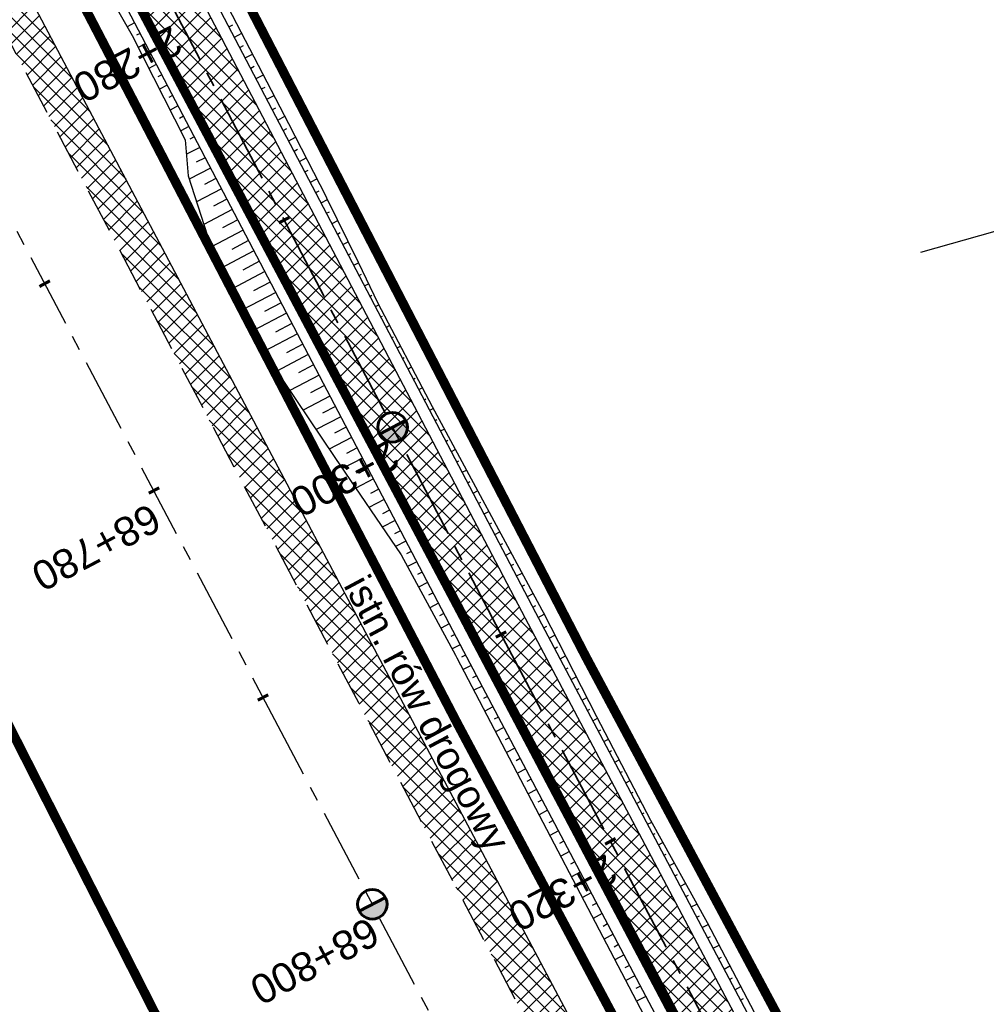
# Model space of a CAD drawing. Header units: metres. Extents: x 7529682 to 7533751, y 5721195 to 5727842.
# Tile 104 of 210: x 7530773 to 7530815, y 5725741 to 5725784. Entities that reach past the tile are written whole.
import ezdxf

# ---------------------------------------------------------------- set-up
doc = ezdxf.new("R2010")
doc.units = ezdxf.units.M
for name, pattern in [('817-dzialki-09-05-04$0$HIDDEN', [0.375, 0.25, -0.125]), ('ACAD_ISO05W100', [33, 24, -3, 0, -3, 0, -3]), ('CENTER', [50.8, 31.75, -6.35, 6.35, -6.35]), ('CENTER2', [28.575, 19.05, -3.175, 3.175, -3.175]), ('HIDDEN', [9.525, 6.35, -3.175])]:
    doc.linetypes.add(name, pattern=pattern)
for name, color, linetype in [('C-DROGI-SYTUACJA', 7, 'Continuous'), ('C-DROGI-SYTUACJA-ETYKIETY', 7, 'Continuous'), ('D-hatch-pobocza', 131, 'Continuous'), ('D-pobocza', 60, 'Continuous'), ('D-rowy', 160, 'Continuous'), ('D-skarpa', 2, 'Continuous'), ('D-skarpa-kreskowanie', 2, 'Continuous')]:
    doc.layers.add(name, color=color, linetype=linetype)
for name, color, linetype, lineweight, true_color in [('D-ewidencja-numery', 7, 'Continuous', 50, 0x40ff00), ('D-hatch-ciag-pieszo-rowerowy', 7, 'Continuous', 13, 0xff9f80), ('D-LR-etap-III', 7, '817-dzialki-09-05-04$0$HIDDEN', 50, 0x00008f), ('D-podzialy-dzialek-Kobior', 7, 'Continuous', 30, 0xff0040)]:
    doc.layers.add(name, color=color, linetype=linetype, lineweight=lineweight, true_color=true_color)
for name, color, linetype, lineweight in [('D-krawędzie', 3, 'Continuous', 30), ('D-obrzeża', 2, 'Continuous', 30), ('D-opisy', 2, 'Continuous', 30), ('D-oś', 10, 'CENTER', 30), ('D-pas-drogowy', 7, 'ACAD_ISO05W100', 50)]:
    doc.layers.add(name, color=color, linetype=linetype, lineweight=lineweight)
doc.layers.add('poprzeczki', color=7, linetype='Continuous', true_color=0x0000c7)
doc.styles.get("Standard").update_dxf_attribs({"font": 'arial.ttf'})
pattern_1 = [(45, (0, 0), (-0.33675960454, 0.33675960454), []), (135, (0, 0), (-0.33675960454, -0.33675960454), [])]

# ---------------------------------------------------------------- blocks, each defined once
blk = doc.blocks.new('kilometraz')
at = {"linetype": 'ByBlock', "lineweight": -2}
blk.add_hatch(color=0, dxfattribs=at).paths.add_polyline_path([(0, -0.28125, 0.41421356), (0.28125, 0, 0.41421356), (0, 0.28125)])
at = {"color": 0, "linetype": 'ByBlock', "lineweight": -2}
blk.add_line((0, 0.28125), (0, -0.28125), dxfattribs=at)
blk.add_circle((0, 0), 0.28125, dxfattribs=at)
blk = doc.blocks.new('AeccTickLine')
at = {"color": 0, "linetype": 'ByBlock', "lineweight": -2}
blk.add_line((0, 1), (0, -1), dxfattribs=at)

msp = doc.modelspace()

# ---------------------------------------------------------------- hatches: boundary and pattern name
at = {"layer": 'D-hatch-ciag-pieszo-rowerowy'}
h = msp.add_hatch(dxfattribs=at)
h.set_pattern_fill('ANSI37', color=256, scale=0.15, style=0)
h.set_pattern_definition(pattern_1)
edge = h.paths.add_edge_path()
edge.add_line((7530776.607, 5725790.321), (7530759.629, 5725822.461))
edge.add_line((7530759.629, 5725822.461), (7530758.52, 5725821.884))
edge.add_line((7530758.52, 5725821.884), (7530775.501, 5725789.739))
edge.add_line((7530775.501, 5725789.739), (7530792.729, 5725756.833))
edge.add_line((7530792.729, 5725756.833), (7530803.873, 5725735.729))
edge.add_arc((7530538.588, 5725595.643), 300, 26.89726, 27.8367, ccw=False)
edge.add_line((7530806.134, 5725731.361), (7530814.971, 5725713.941))
edge.add_line((7530814.971, 5725713.941), (7530815.845, 5725714.98))
edge.add_line((7530815.845, 5725714.98), (7530807.239, 5725731.945))
edge.add_arc((7530539.694, 5725596.227), 300, 26.89728, 27.8367)
edge.add_line((7530804.978, 5725736.313), (7530793.835, 5725757.415))
edge.add_line((7530793.835, 5725757.415), (7530776.607, 5725790.321))
edge = h.paths.add_edge_path()
edge.add_line((7530816.037, 5725715.208), (7530816.72, 5725716.019))
edge.add_line((7530816.72, 5725716.019), (7530808.345, 5725732.528))
edge.add_arc((7530540.799, 5725596.81), 300, 26.89731, 27.8367)
edge.add_line((7530806.084, 5725736.896), (7530794.941, 5725757.997))
edge.add_line((7530794.941, 5725757.997), (7530777.714, 5725790.903))
edge.add_line((7530777.714, 5725790.903), (7530760.738, 5725823.038))
edge.add_line((7530760.738, 5725823.038), (7530759.629, 5725822.461))
edge.add_line((7530759.629, 5725822.461), (7530776.607, 5725790.321))
edge.add_line((7530776.607, 5725790.321), (7530793.835, 5725757.415))
edge.add_line((7530793.835, 5725757.415), (7530804.978, 5725736.313))
edge.add_arc((7530539.694, 5725596.227), 300, 26.89728, 27.8367, ccw=False)
edge.add_line((7530807.239, 5725731.945), (7530815.845, 5725714.98))
edge.add_line((7530815.845, 5725714.98), (7530816.037, 5725715.208))
at = {"layer": 'D-hatch-pobocza'}
h = msp.add_hatch(dxfattribs=at)
h.set_pattern_fill('ANSI37', color=256, scale=0.15, style=0)
h.set_pattern_definition(pattern_1)
h.paths.add_polyline_path([(7530720.98, 5725884.44), (7530708.37, 5725908.34), (7530695.8, 5725932.28), (7530687.36, 5725949.02), (7530675.51, 5725970.87), (7530663.29, 5725994.02), (7530649.63, 5726020.19), (7530635.9, 5726046.17), (7530600.685, 5726114.059), (7530599.743, 5726113.515), (7530641.555, 5726032.008), (7530660.961, 5725995.07), (7530689.128, 5725941.54), (7530707.336, 5725907.032), (7530725.256, 5725873.093), (7530743.97, 5725837.654), (7530770.527, 5725787.119), (7530787.864, 5725754.267), (7530809.813, 5725712.702), (7530812.028, 5725712.541), (7530798.84, 5725737.15), (7530787.35, 5725758.8), (7530776.05, 5725780.2), (7530760.43, 5725809.79), (7530749.22, 5725830.63), (7530733.52, 5725861.06)])

# ---------------------------------------------------------------- linework, layer by layer
at = {"layer": 'C-DROGI-SYTUACJA', "color": 10, "linetype": 'CENTER2', "lineweight": 35, "ltscale": 0.2}
msp.add_lwpolyline([(7530731.225, 5725876.244), (7530749.941, 5725840.801), (7530776.607, 5725790.321), (7530793.835, 5725757.415), (7530804.978, 5725736.313, -0.004099), (7530807.239, 5725731.945), (7530820.113, 5725706.566), (7530830.27, 5725687.299), (7530846.387, 5725656.605), (7530866.204, 5725619.068), (7530877.76, 5725597.076, 0.133536), (7530884.909, 5725589.392), (7530887.484, 5725587.792, -0.133608), (7530894.636, 5725580.102), (7530904.4, 5725561.506, -0.112773)], format="xyb", dxfattribs=at)
at = {"layer": 'D-ewidencja-numery', "color": 12, "ltscale": 15, "true_color": 0xc70000}
msp.add_lwpolyline([(7530735.223, 5725875.667), (7530752.504, 5725842.155), (7530778.311, 5725793.501), (7530797.5, 5725756.382), (7530812.519, 5725728.289), (7530820.039, 5725713.16), (7530822.422, 5725710.194), (7530833.155, 5725688.801), (7530849.629, 5725656.159), (7530867.983, 5725621.964), (7530872.63, 5725612.888), (7530880.354, 5725597.595), (7530883.839, 5725593.389), (7530891.782, 5725587.763), (7530895.039, 5725584.281), (7530897.034, 5725580.941), (7530900.952, 5725579.946), (7530904.81, 5725571.977)], dxfattribs=at)
at = {"layer": 'D-krawędzie', "linetype": 'HIDDEN', "ltscale": 0.3, "flags": 128}
msp.add_lwpolyline([(7530572.01, 5726166.06), (7530620.381, 5726072.761), (7530641.555, 5726032.008), (7530660.961, 5725995.07), (7530689.128, 5725941.54), (7530707.336, 5725907.032), (7530725.256, 5725873.093), (7530743.97, 5725837.654), (7530770.527, 5725787.119), (7530787.864, 5725754.267), (7530809.898, 5725712.542), (7530824.739, 5725684.389), (7530840.856, 5725653.693), (7530860.675, 5725616.154), (7530865.283, 5725607.394), (7530878.05, 5725583.08), (7530918.172, 5725507.178), (7530950.163, 5725446.305), (7530993.419, 5725364.265), (7531022.766, 5725308.719), (7531053.81, 5725249.872), (7531081.166, 5725197.875), (7531103.902, 5725154.541), (7531128.123, 5725108.448), (7531149.3, 5725068.25), (7531167.38, 5725033.767), (7531197.165, 5724976.988), (7531228.151, 5724918.034), (7531253.153, 5724870.491), (7531286.796, 5724806.654), (7531306.74, 5724768.665), (7531335.094, 5724714.652), (7531357.319, 5724672.439), (7531373.645, 5724641.454), (7531392.162, 5724605.999), (7531418.48, 5724555.853), (7531439.727, 5724515.582), (7531468.399, 5724461.077), (7531491.782, 5724416.528), (7531531.99, 5724339.833), (7531557.227, 5724291.659), (7531569.852, 5724267.577), (7531591.376, 5724226.548), (7531610.004, 5724191.103), (7531616.883, 5724177.999), (7531629.985, 5724153.025), (7531641.007, 5724132.022), (7531664.906, 5724087.617), (7531677.644, 5724064.786), (7531683.112, 5724054.988), (7531686.753, 5724048.18), (7531695.448, 5724031.697), (7531703.749, 5724015.917), (7531709.214, 5724005.514), (7531719.389, 5723986.147), (7531726.295, 5723973), (7531732.741, 5723960.736), (7531735.13, 5723956.19)], dxfattribs=at)
at = {"layer": 'D-LR-etap-III', "ltscale": 10, "flags": 128}
msp.add_lwpolyline([(7531750.474, 5723895.103, 0.4, 0.4, 0), (7531750.505, 5723895.13, 0.4, 0.4, 0), (7531682.71, 5724022.92, 0.4, 0.4, 0), (7531619.177, 5724147.204, 0.4, 0.4, 0), (7531592.309, 5724198.489, 0.4, 0.4, 0), (7531553.264, 5724272.919, 0.4, 0.4, 0), (7531504.02, 5724366.79, 0.4, 0.4, 0), (7531482.09, 5724407.62, 0.4, 0.4, 0), (7531412.35, 5724541.183, 0.4, 0.4, 0), (7531388.464, 5724586.93, 0.4, 0.4, 0), (7531345.12, 5724669.94, 0.4, 0.4, 0), (7531127.66, 5725081.67, 0.4, 0.4, 0), (7531059.253, 5725211.041, 0.4, 0.4, 0), (7531008.007, 5725307.954, 0.4, 0.4, 0), (7530964.182, 5725390.836, 0.4, 0.4, 0), (7530914.557, 5725484.684, 0.4, 0.4, 0), (7530865.243, 5725577.494, 0.4, 0.4, 0), (7530840.085, 5725624.059, 0.4, 0.4, 0), (7530802.56, 5725694.925, 0.4, 0.4, 0), (7530755.54, 5725787.51, 0.4, 0.4, 0), (7530708.718, 5725876.303, 0.4, 0.4, 0), (7530695.12, 5725902.09, 0.4, 0.4, 0), (7530642.914, 5726001.078, 0.4, 0.4, 0), (7530634.935, 5726016.147, 0.4, 0.4, 0), (7530610.82, 5726061.93, 0.4, 0.4, 0), (7530610.82, 5726061.93, 0.4, 0.4, 0), (7530607.21, 5726063.51, 0.4, 0.4, 0), (7530597.42, 5726080.68, 0.4, 0.4, 0), (7530591.16, 5726088.44, 0.4, 0.4, 0), (7530581.28, 5726107.21, 0.4, 0.4, 0), (7530571.29, 5726130.56, 0.4, 0.4, 0), (7530549.555, 5726171.527, 0.4, 0.4, 0), (7530531.014, 5726206.474, 0.4, 0.4, 0), (7530516.461, 5726236.017, 0.4, 0.4, 0), (7530500.799, 5726266.141, 0.4, 0.4, 0), (7530491.35, 5726283.94, 0.4, 0.4, 0), (7530482.4, 5726303.41, 0.4, 0.4, 0), (7530482.4, 5726303.41, 0.4, 0.4, 0), (7530450.41, 5726357.28, 0.4, 0.4, 0), (7530397.759, 5726458.5, 0.4, 0.4, 0), (7530334.708, 5726583.665, 0.4, 0.4, 0), (7530303.939, 5726645.168, 0.4, 0.4, 0), (7530300.51, 5726651.778, 0.4, 0.4, 0), (7530289.214, 5726671.967, 0.4, 0.4, 0), (7530281.54, 5726685.57, 0.4, 0.4, 0), (7530261.371, 5726724.163, 0.4, 0.4, 0), (7530254.03, 5726738.21, 0.4, 0.4, 0), (7530197.22, 5726845.06, 0.4, 0.4, 0), (7530194.71, 5726849.15, 0.4, 0.4, 0), (7530195.92, 5726850.75, 0.4, 0.4, 0), (7530170.547, 5726892.961, 0.4, 0.4, 0), (7530143.175, 5726945.066, 0.4, 0.4, 0), (7530105.06, 5727018.32, 0.4, 0.4, 0), (7530100.06, 5727027.16, 0.4, 0.4, 0), (7530062.319, 5727099.625, 0.4, 0.4, 0), (7530015.379, 5727189.42, 0.4, 0.4, 0), (7529983.208, 5727250.207, 0.4, 0.4, 0), (7529953.284, 5727306.747, 0.4, 0.4, 0), (7529900.671, 5727406.159, 0.4, 0.4, 0), (7529890.63, 5727425.131, 0.4, 0.4, 0), (7529875.155, 5727454.426, 0.4, 0.4, 0), (7529857.56, 5727487.787, 0.4, 0.4, 0), (7529835.194, 5727530.193, 0.4, 0.4, 0), (7529811.741, 5727574.662, 0.4, 0.4, 0), (7529792.102, 5727611.923, 0.4, 0.4, 0), (7529768.066, 5727657.47, 0.4, 0.4, 0), (7529755.211, 5727682.131, 0.4, 0.4, 0), (7529753.31, 5727681.13, 0.4, 0.4, 0), (7529739.21, 5727707.77, 0.4, 0.4, 0), (7529735.395, 5727711.252, 0.4, 0.4, 0), (7529725.42, 5727730.2, 0.4, 0.4, 0), (7529723.55, 5727729.88, 0.4, 0.4, 0), (7529695.567, 5727782.932, 0.4, 0.4, 0), (7529717.68, 5727794.024, 0.4, 0.4, 0), (7529736.275, 5727758.647, 0.4, 0.4, 0), (7529736.275, 5727758.647, 0.4, 0.4, 0), (7529744.511, 5727750.406, 0.4, 0.4, 0), (7529744.511, 5727750.406, 0.4, 0.4, 0), (7529750.283, 5727738.55, 0.4, 0.4, 0), (7529777.109, 5727687.569, 0.4, 0.4, 0), (7529796.515, 5727651.33, 0.4, 0.4, 0), (7529814.938, 5727616.793, 0.4, 0.4, 0), (7529839.007, 5727572.304, 0.4, 0.4, 0), (7529860.618, 5727532.509, 0.4, 0.4, 0), (7529882.349, 5727491.504, 0.4, 0.4, 0), (7529904.865, 5727449.096, 0.4, 0.4, 0), (7529920.747, 5727418.885, 0.4, 0.4, 0), (7529946.677, 5727368.547, 0.4, 0.4, 0), (7529972.025, 5727320.573, 0.4, 0.4, 0), (7529987.74, 5727290.153, 0.4, 0.4, 0), (7529996.497, 5727273.662, 0.4, 0.4, 0), (7530017.541, 5727234.203, 0.4, 0.4, 0), (7530033.054, 5727204.864, 0.4, 0.4, 0), (7530051.623, 5727170.223, 0.4, 0.4, 0), (7530069.277, 5727137.016, 0.4, 0.4, 0), (7530089.385, 5727097.534, 0.4, 0.4, 0), (7530109.713, 5727060.747, 0.4, 0.4, 0), (7530136.77, 5727011.64, 0.4, 0.4, 0), (7530162.447, 5726962.744, 0.4, 0.4, 0), (7530187.674, 5726916.992, 0.4, 0.4, 0), (7530207.821, 5726879.335, 0.4, 0.4, 0), (7530230.626, 5726834.519, 0.4, 0.4, 0), (7530262.288, 5726776.618, 0.4, 0.4, 0), (7530277.51, 5726760.213, 0.4, 0.4, 0), (7530286.037, 5726744.107, 0.4, 0.4, 0), (7530288.097, 5726735.884, 0.4, 0.4, 0), (7530290.394, 5726725.047, 0.4, 0.4, 0), (7530296.177, 5726713.583, 0.4, 0.4, 0), (7530302.726, 5726701.182, 0.4, 0.4, 0), (7530325.685, 5726657.466, 0.4, 0.4, 0), (7530343.244, 5726623.649, 0.4, 0.4, 0), (7530360.23, 5726591.747, 0.4, 0.4, 0), (7530383.209, 5726548.059, 0.4, 0.4, 0), (7530406.018, 5726503.606, 0.4, 0.4, 0), (7530427.465, 5726462.62, 0.4, 0.4, 0), (7530447.928, 5726424.388, 0.4, 0.4, 0), (7530471.127, 5726379.921, 0.4, 0.4, 0), (7530490.501, 5726343.033, 0.4, 0.4, 0), (7530509.499, 5726306.733, 0.4, 0.4, 0), (7530529.89, 5726267.244, 0.4, 0.4, 0), (7530543.852, 5726238.99, 0.4, 0.4, 0), (7530554.809, 5726218.944, 0.4, 0.4, 0), (7530559.027, 5726212.223, 0.4, 0.4, 0), (7530563.061, 5726206.41, 0.4, 0.4, 0), (7530566.934, 5726200.464, 0.4, 0.4, 0), (7530569.771, 5726194.902, 0.4, 0.4, 0), (7530571.473, 5726191.282, 0.4, 0.4, 0), (7530572.839, 5726188.025, 0.4, 0.4, 0), (7530575.295, 5726182.035, 0.4, 0.4, 0), (7530579.737, 5726173.306, 0.4, 0.4, 0), (7530583.3, 5726167.41, 0.4, 0.4, 0), (7530593.4, 5726163.33, 0.4, 0.4, 0), (7530598.618, 5726155.264, 0.4, 0.4, 0), (7530608.258, 5726140.497, 0.4, 0.4, 0), (7530603.27, 5726136.83, 0.4, 0.4, 0), (7530606.53, 5726131.84, 0.4, 0.4, 0), (7530604.239, 5726124.217, 0.4, 0.4, 0), (7530605.847, 5726121.63, 0.4, 0.4, 0), (7530608.972, 5726116.164, 0.4, 0.4, 0), (7530618.114, 5726097.791, 0.4, 0.4, 0), (7530651.213, 5726034.96, 0.4, 0.4, 0), (7530670.244, 5725998.611, 0.4, 0.4, 0), (7530698.075, 5725945.953, 0.4, 0.4, 0), (7530716.506, 5725911.305, 0.4, 0.4, 0), (7530735.223, 5725875.667, 0.4, 0.4, 0), (7530752.504, 5725842.155, 0.4, 0.4, 0), (7530778.311, 5725793.501, 0.4, 0.4, 0), (7530797.5, 5725756.382, 0.4, 0.4, 0), (7530812.519, 5725728.289, 0.4, 0.4, 0), (7530820.039, 5725713.16, 0.4, 0.4, 0), (7530822.422, 5725710.194, 0.4, 0.4, 0), (7530833.155, 5725688.801, 0.4, 0.4, 0), (7530849.629, 5725656.159, 0.4, 0.4, 0), (7530867.983, 5725621.964, 0.4, 0.4, 0), (7530872.63, 5725612.888, 0.4, 0.4, 0), (7530880.354, 5725597.595, 0.4, 0.4, 0), (7530883.839, 5725593.389, 0.4, 0.4, 0), (7530891.782, 5725587.763, 0.4, 0.4, 0), (7530895.039, 5725584.281, 0.4, 0.4, 0), (7530897.034, 5725580.941, 0.4, 0.4, 0), (7530900.952, 5725579.946, 0.4, 0.4, 0), (7530904.81, 5725571.977, 0.4, 0.4, 0), (7530903.682, 5725568.566, 0.4, 0.4, 0), (7530908.901, 5725558.845, 0.4, 0.4, 0), (7530910.252, 5725545.672, 0.4, 0.4, 0), (7530912.873, 5725538.646, 0.4, 0.4, 0), (7530945.278, 5725478.464, 0.4, 0.4, 0), (7530959.692, 5725450.246, 0.4, 0.4, 0), (7531002.827, 5725368.192, 0.4, 0.4, 0), (7531044.704, 5725290.314, 0.4, 0.4, 0), (7531064.099, 5725253.213, 0.4, 0.4, 0), (7531083.01, 5725216.678, 0.4, 0.4, 0), (7531113.013, 5725158.466, 0.4, 0.4, 0), (7531137.364, 5725113.071, 0.4, 0.4, 0), (7531150.831, 5725086.712, 0.4, 0.4, 0), (7531159.746, 5725076.641, 0.4, 0.4, 0), (7531166.31, 5725074.58, 0.4, 0.4, 0), (7531172.29, 5725062.58, 0.4, 0.4, 0), (7531170.59, 5725055.606, 0.4, 0.4, 0), (7531173.733, 5725044.081, 0.4, 0.4, 0), (7531215.342, 5724964.86, 0.4, 0.4, 0), (7531238.054, 5724921.685, 0.4, 0.4, 0), (7531262.39, 5724875.283, 0.4, 0.4, 0), (7531295.587, 5724811.266, 0.4, 0.4, 0), (7531348.488, 5724712.363, 0.4, 0.4, 0), (7531363.741, 5724682.684, 0.4, 0.4, 0), (7531366.987, 5724675.865, 0.4, 0.4, 0), (7531382.541, 5724646.111, 0.4, 0.4, 0), (7531401.299, 5724610.875, 0.4, 0.4, 0), (7531428.965, 5724558.862, 0.4, 0.4, 0), (7531449.111, 5724520.398, 0.4, 0.4, 0), (7531477.293, 5724465.831, 0.4, 0.4, 0), (7531500.996, 5724421.113, 0.4, 0.4, 0), (7531512.122, 5724400.549, 0.4, 0.4, 0), (7531513.782, 5724396.757, 0.4, 0.4, 0), (7531526.32, 5724379.39, 0.4, 0.4, 0), (7531566.784, 5724302.736, 0.4, 0.4, 0), (7531612.277, 5724225.61, 0.4, 0.4, 0), (7531620.493, 5724210.548, 0.4, 0.4, 0), (7531631.578, 5724196.258, 0.4, 0.4, 0), (7531653.484, 5724152.434, 0.4, 0.4, 0), (7531661.151, 5724128.494, 0.4, 0.4, 0), (7531673.881, 5724101.186, 0.4, 0.4, 0), (7531684.691, 5724081.184, 0.4, 0.4, 0), (7531699.212, 5724051.17, 0.4, 0.4, 0), (7531704.034, 5724040.584, 0.4, 0.4, 0), (7531704.034, 5724040.584, 0.4, 0.4, 0), (7531703.913, 5724037.17, 0.4, 0.4, 0), (7531736.42, 5723969.232, 0.4, 0.4, 0), (7531738.285, 5723967.699, 0.4, 0.4, 0), (7531742.181, 5723962.346, 0.4, 0.4, 0), (7531744.286, 5723958.616, 0.4, 0.4, 0), (7531755.393, 5723944.193, 0.4, 0.4, 0), (7531758.69, 5723936.76, 0.4, 0.4, 0), (7531780.08, 5723929.25, 0.4, 0.4, 0), (7531792.612, 5723906.338, 0.4, 0.4, 0), (7531792.612, 5723906.338, 0.4, 0.4, 0), (7531756.962, 5723883.055, 0.4, 0.4, 0), (7531750.46, 5723895.13, 0.4, 0.4, 0), (7531750.46, 5723895.13, 0, 0, 0)], format="xyseb", dxfattribs=at)
at = {"layer": 'D-obrzeża'}
for points in [[(7530816.72, 5725716.019), (7530808.345, 5725732.528, 0.004099), (7530806.084, 5725736.896), (7530794.941, 5725757.997), (7530777.714, 5725790.903), (7530751.046, 5725841.385), (7530732.331, 5725876.827), (7530714.412, 5725910.765), (7530696.206, 5725945.269), (7530668.046, 5725998.784), (7530664.91, 5726005.014, 0.00515), (7530662.075, 5726010.504), (7530653.608, 5726026.493, -0.00515), (7530650.772, 5726031.983), (7530642.155, 5726049.099), (7530627.426, 5726076.939), (7530607.073, 5726115.582, 0.017191), (7530603.662, 5726121.551), (7530600.461, 5726126.731, -0.223174), (7530600.17, 5726129.266), (7530602.624, 5726136.556), (7530601.532, 5726138.658)], [(7530597.423, 5726127.912, 0.123992), (7530598.087, 5726125.817), (7530601.49, 5726120.31, -0.017191), (7530604.901, 5726114.341), (7530625.206, 5726075.789), (7530639.927, 5726047.965), (7530648.54, 5726030.859, 0.00515), (7530651.375, 5726025.369), (7530659.842, 5726009.38, -0.00515), (7530662.677, 5726003.89), (7530665.83, 5725997.628), (7530693.994, 5725944.104), (7530712.201, 5725909.598), (7530730.12, 5725875.66), (7530748.836, 5725840.217), (7530775.501, 5725789.739), (7530792.729, 5725756.833), (7530803.873, 5725735.729, -0.004099), (7530806.134, 5725731.361), (7530819.007, 5725705.983)]]:
    msp.add_lwpolyline(points, format="xyb", dxfattribs=at)
at = {"layer": 'D-oś', "ltscale": 0.1}
msp.add_lwpolyline([(7530915.075, 5725505.546), (7530874.954, 5725581.449), (7530862.185, 5725605.765), (7530857.579, 5725614.523), (7530837.759, 5725652.063), (7530821.642, 5725682.76), (7530806.803, 5725710.907), (7530784.769, 5725752.633), (7530767.43, 5725785.489), (7530740.873, 5725836.023), (7530722.161, 5725871.458), (7530704.24, 5725905.399), (7530686.032, 5725939.909), (7530657.862, 5725993.442), (7530638.453, 5726030.387), (7530594.845, 5726110.895), (7530594.845, 5726110.895), (7530594.845, 5726110.895), (7530540.21, 5726214.45)], dxfattribs=at)
at = {"layer": 'D-pas-drogowy', "ltscale": 0.2, "flags": 128}
msp.add_lwpolyline([(7531633.019, 5724182.834, 0.4, 0.4, 0), (7531617.559, 5724211.608, 0.4, 0.4, 0), (7531566.784, 5724302.736, 0.4, 0.4, 0), (7531538.419, 5724356.47, 0.4, 0.4, 0), (7531526.32, 5724379.39, 0.4, 0.4, 0), (7531516.102, 5724393.607, 0.4, 0.4, 0.001485), (7531513.78, 5724396.838, 0.4, 0.4, 0), (7531501.87, 5724413.41, 0.4, 0.4, 0), (7531474.926, 5724464.508, 0.4, 0.4, 0), (7531446.2, 5724518.992, 0.4, 0.4, 0), (7531424.962, 5724559.262, 0.4, 0.4, 0), (7531398.444, 5724609.566, 0.4, 0.4, 0), (7531379.647, 5724645.216, 0.4, 0.4, 0), (7531365.23, 5724672.56, 0.4, 0.4, 0), (7531341.306, 5724717.915, 0.4, 0.4, 0), (7531312.9, 5724771.789, 0.4, 0.4, 0), (7531292.591, 5724810.307, 0.4, 0.4, 0), (7531259.392, 5724873.271, 0.4, 0.4, 0), (7531233.74, 5724921.923, 0.4, 0.4, 0), (7531203.073, 5724980.092, 0.4, 0.4, 0), (7531173.471, 5725036.225, 0.4, 0.4, 0), (7531168.27, 5725046.09, 0.4, 0.4, 0), (7531172.29, 5725062.58, 0.4, 0.4, 0), (7531166.31, 5725074.58, 0.4, 0.4, 0), (7531150.32, 5725079.6, 0.4, 0.4, 0), (7531141.5, 5725096.43, 0.4, 0.4, 0), (7531109.312, 5725157.814, 0.4, 0.4, 0), (7531086.641, 5725201.048, 0.4, 0.4, 0), (7531059.198, 5725253.384, 0.4, 0.4, 0), (7531028.207, 5725312.489, 0.4, 0.4, 0), (7530999.105, 5725367.99, 0.4, 0.4, 0), (7530956.248, 5725449.725, 0.4, 0.4, 0), (7530924.398, 5725510.464, 0.4, 0.4, 0), (7530897.51, 5725561.74, 0.4, 0.4, 0), (7530894.46, 5725566.14, 0.4, 0.4, 0), (7530892.16, 5725570.49, 0.4, 0.4, 0), (7530869.363, 5725613.307, 0.4, 0.4, 0), (7530861.694, 5725627.705, 0.4, 0.4, 0), (7530852.74, 5725644.52, 0.4, 0.4, 0), (7530831.51, 5725684.2, 0.4, 0.4, 0), (7530811.13, 5725722.52, 0.4, 0.4, 0), (7530792.348, 5725757.941, 0.4, 0.4, 0), (7530768.03, 5725803.8, 0.4, 0.4, 0), (7530748.769, 5725840.179, 0.4, 0.4, 0), (7530727.7, 5725879.97, 0.4, 0.4, 0), (7530712.098, 5725909.545, 0.4, 0.4, 0), (7530693.644, 5725944.645, 0.4, 0.4, 0), (7530665.702, 5725997.539, 0.4, 0.4, 0), (7530641.76, 5726042.88, 0.4, 0.4, 0), (7530616.5, 5726091.48, 0.4, 0.4, 0), (7530604.628, 5726114.32, 0.4, 0.4, -0.007763), (7530602.5, 5726118.43, 0.4, 0.4, 0), (7530603.992, 5726123.395, 0.4, 0.4, 0), (7530606.53, 5726131.84, 0.4, 0.4, 0), (7530603.27, 5726136.83, 0.4, 0.4, 0), (7530593.776, 5726151.369, 0.4, 0.4, 0), (7530590.203, 5726156.84, 0.4, 0.4, 0), (7530583.3, 5726167.41, 0.4, 0.4, 0), (7530580.578, 5726170.428, 0.4, 0.4, 0), (7530575.85, 5726175.67, 0.4, 0.4, 0), (7530569.01, 5726186.66, 0.4, 0.4, 0), (7530562.555, 5726199.189, 0.4, 0.4, 0), (7530555.67, 5726211.39, 0.4, 0.4, 0), (7530548.29, 5726224.23, 0.4, 0.4, 0), (7530540.58, 5726237.71, 0.4, 0.4, 0), (7530532.68, 5726252.65, 0.4, 0.4, 0), (7530524.06, 5726269.35, 0.4, 0.4, 0), (7530502.82, 5726309.91, 0.4, 0.4, 0), (7530488.83, 5726336.63, 0.4, 0.4, 0), (7530466.03, 5726380.16, 0.4, 0.4, 0), (7530438.47, 5726432.77, 0.4, 0.4, 0), (7530424.53, 5726459.09, 0.4, 0.4, 0), (7530401.63, 5726502.97, 0.4, 0.4, 0), (7530383.38, 5726538.06, 0.4, 0.4, 0), (7530353.97, 5726593.52, 0.4, 0.4, 0), (7530338.47, 5726622.74, 0.4, 0.4, 0), (7530322.01, 5726653.88, 0.4, 0.4, 0), (7530297.54, 5726700.33, 0.4, 0.4, 0), (7530287.38, 5726719.6, 0.4, 0.4, 0), (7530285.95, 5726722.316, 0.4, 0.4, 0), (7530280.26, 5726733.12, 0.4, 0.4, 0), (7530266.73, 5726758.74, 0.4, 0.4, 0), (7530260.42, 5726770.47, 0.4, 0.4, 0), (7530253.25, 5726783.82, 0.4, 0.4, 0), (7530244.95, 5726799.33, 0.4, 0.4, 0), (7530239.39, 5726808.49, 0.4, 0.4, 0), (7530238.29, 5726807.9, 0.4, 0.4, 0), (7530218.11, 5726850.67, 0.4, 0.4, 0), (7530175.907, 5726928.168, 0.4, 0.4, 0), (7530096.68, 5727076.15, 0.4, 0.4, 0), (7530094.68, 5727079.89, 0.4, 0.4, 0), (7530064.597, 5727135.523, 0.4, 0.4, 0), (7530046.731, 5727168.892, 0.4, 0.4, 0), (7530025.803, 5727208.461, 0.4, 0.4, 0), (7530012.847, 5727232.979, 0.4, 0.4, 0), (7529994.15, 5727268.45, 0.4, 0.4, 0), (7529981.671, 5727291.93, 0.4, 0.4, 0), (7529949.89, 5727351.73, 0.4, 0.4, 0), (7529924.75, 5727399.03, 0.4, 0.4, 0), (7529915.516, 5727417.1, 0.4, 0.4, 0), (7529885.83, 5727475.19, 0.4, 0.4, 0), (7529862.56, 5727519.97, 0.4, 0.4, 0), (7529852.985, 5727538.191, 0.4, 0.4, 0), (7529836.513, 5727569.511, 0.4, 0.4, 0), (7529815.369, 5727609.141, 0.4, 0.4, 0), (7529792.795, 5727651.247, 0.4, 0.4, 0), (7529774.199, 5727685.858, 0.4, 0.4, 0), (7529746.966, 5727736.059, 0.4, 0.4, 0), (7529733.92, 5727757.62, 0.4, 0.4, 0), (7529708.607, 5727806.389, 0.4, 0.4, 0), (7529688.492, 5727796.345, 0.4, 0.4, 0), (7529723.55, 5727729.88, 0.4, 0.4, 0), (7529725.42, 5727730.2, 0.4, 0.4, 0), (7529735.38, 5727711.28, 0.4, 0.4, 0), (7529739.21, 5727707.77, 0.4, 0.4, 0), (7529753.31, 5727681.13, 0.4, 0.4, 0), (7529755.178, 5727682.114, 0.4, 0.4, 0), (7529792.102, 5727611.923, 0.4, 0.4, 0), (7529811.741, 5727574.662, 0.4, 0.4, 0), (7529835.194, 5727530.193, 0.4, 0.4, 0), (7529857.56, 5727487.787, 0.4, 0.4, 0), (7529875.155, 5727454.426, 0.4, 0.4, 0), (7529890.63, 5727425.131, 0.4, 0.4, 0), (7529900.671, 5727406.159, 0.4, 0.4, 0), (7529953.284, 5727306.747, 0.4, 0.4, 0), (7529983.208, 5727250.207, 0.4, 0.4, 0), (7530015.379, 5727189.42, 0.4, 0.4, 0), (7530062.319, 5727099.625, 0.4, 0.4, 0), (7530100.06, 5727027.16, 0.4, 0.4, 0), (7530105.06, 5727018.32, 0.4, 0.4, 0), (7530143.175, 5726945.066, 0.4, 0.4, 0), (7530170.547, 5726892.961, 0.4, 0.4, 0), (7530195.92, 5726850.75, 0.4, 0.4, 0), (7530194.71, 5726849.15, 0.4, 0.4, 0), (7530197.22, 5726845.06, 0.4, 0.4, 0), (7530254.03, 5726738.21, 0.4, 0.4, 0), (7530261.371, 5726724.163, 0.4, 0.4, 0), (7530281.54, 5726685.57, 0.4, 0.4, 0), (7530289.214, 5726671.967, 0.4, 0.4, 0), (7530300.51, 5726651.778, 0.4, 0.4, 0), (7530303.939, 5726645.168, 0.4, 0.4, 0), (7530334.708, 5726583.665, 0.4, 0.4, 0), (7530397.759, 5726458.5, 0.4, 0.4, 0), (7530450.41, 5726357.28, 0.4, 0.4, 0), (7530482.4, 5726303.41, 0.4, 0.4, 0), (7530483.688, 5726301.003, 0.4, 0.4, 0), (7530491.35, 5726283.94, 0.4, 0.4, 0), (7530512.67, 5726243.78, 0.4, 0.4, 0), (7530529.43, 5726209.46, 0.4, 0.4, 0), (7530571.29, 5726130.56, 0.4, 0.4, 0), (7530581.28, 5726107.21, 0.4, 0.4, 0), (7530591.16, 5726088.44, 0.4, 0.4, 0), (7530597.42, 5726080.68, 0.4, 0.4, 0), (7530607.21, 5726063.51, 0.4, 0.4, 0), (7530610.82, 5726061.93, 0.4, 0.4, 0), (7530634.935, 5726016.147, 0.4, 0.4, 0), (7530642.914, 5726001.078, 0.4, 0.4, 0), (7530695.12, 5725902.09, 0.4, 0.4, 0), (7530708.718, 5725876.303, 0.4, 0.4, 0), (7530755.54, 5725787.51, 0.4, 0.4, 0), (7530802.56, 5725694.925, 0.4, 0.4, 0), (7530840.085, 5725624.059, 0.4, 0.4, 0), (7530865.243, 5725577.494, 0.4, 0.4, 0), (7530914.557, 5725484.684, 0.4, 0.4, 0), (7530964.182, 5725390.836, 0.4, 0.4, 0), (7531008.007, 5725307.954, 0.4, 0.4, 0), (7531059.253, 5725211.041, 0.4, 0.4, 0), (7531127.66, 5725081.67, 0.4, 0.4, 0), (7531345.12, 5724669.94, 0.4, 0.4, 0), (7531388.464, 5724586.93, 0.4, 0.4, 0), (7531412.35, 5724541.183, 0.4, 0.4, 0), (7531482.09, 5724407.62, 0.4, 0.4, 0), (7531504.02, 5724366.79, 0.4, 0.4, 0), (7531519.374, 5724337.52, 0.4, 0.4, 0), (7531563.749, 5724252.932, 0.4, 0.4, 0), (7531602.175, 5724179.681, 0.4, 0.4, 0), (7531619.177, 5724147.204, 0.4, 0.4, 0), (7531625.038, 5724135.635, 0.4, 0.4, 0), (7531656.796, 5724073.316, 0.4, 0.4, 0), (7531675.12, 5724037.36, 0.4, 0.4, 0), (7531682.71, 5724022.92, 0.4, 0.4, 0), (7531705.565, 5723979.811, 0.4, 0.4, 0), (7531736.606, 5723921.262, 0.4, 0.4, 0), (7531750.46, 5723895.13, 0.4, 0.4, 0), (7531740.77, 5723886.56, 0.4, 0.4, 0), (7531732.86, 5723885, 0.4, 0.4, 0), (7531722.18, 5723887.77, 0.4, 0.4, 0), (7531729.87, 5723862.17, 0.4, 0.4, 0), (7531742.92, 5723861.93, 0.4, 0.4, 0), (7531763.71, 5723859.52, 0.4, 0.4, 0), (7531768.42, 5723854.12, 0.4, 0.4, 0), (7531787.42, 5723817.97, 0.4, 0.4, 0), (7531795.57, 5723809.82, 0.4, 0.4, 0), (7531816.347, 5723819.85, 0.4, 0.4, 0), (7531816.347, 5723819.85, 0.4, 0.4, 0), (7531805.06, 5723843.23, 0.4, 0.4, 0), (7531803.61, 5723886.23, 0.4, 0.4, 0), (7531803.61, 5723886.23, 0.4, 0.4, 0), (7531780.08, 5723929.25, 0.4, 0.4, 0), (7531758.69, 5723936.76, 0.4, 0.4, 0), (7531749.359, 5723946.412, 0.4, 0.4, 0), (7531742.71, 5723953.29, 0.4, 0.4, 0), (7531735.177, 5723967.878, 0.4, 0.4, 0), (7531722.37, 5723992.68, 0.4, 0.4, 0), (7531705.042, 5724030.886, 0.4, 0.4, 0), (7531699.47, 5724043.17, 0.4, 0.4, 0), (7531692.69, 5724058.11, 0.4, 0.4, 0), (7531679.672, 5724084.017, 0.4, 0.4, 0), (7531674.55, 5724094.21, 0.4, 0.4, 0), (7531666.633, 5724114.003, 0.4, 0.4, 0), (7531649, 5724153.82, 0.4, 0.4, 0), (7531641.49, 5724149.34, 0.4, 0.4, 0), (7531626.04, 5724179.34, 0.4, 0.4, 0), (7531633.03, 5724182.84, 0, 0, 0)], format="xyseb", dxfattribs=at)
at = {"layer": 'D-pobocza'}
for points in [[(7530817.069, 5725716.434), (7530808.787, 5725732.762, 0.004099), (7530806.526, 5725737.13), (7530795.384, 5725758.23), (7530778.156, 5725791.136), (7530751.489, 5725841.618), (7530732.773, 5725877.061), (7530714.854, 5725910.998), (7530696.648, 5725945.502), (7530668.49, 5725999.015), (7530665.357, 5726005.239, 0.00515), (7530662.521, 5726010.729), (7530654.054, 5726026.718, -0.00515), (7530651.219, 5726032.208), (7530642.601, 5726049.326), (7530627.87, 5726077.169), (7530607.515, 5726115.815, 0.017191), (7530604.087, 5726121.814), (7530600.886, 5726126.994, -0.095206), (7530600.551, 5726127.876)], [(7530602.007, 5726118.49, -0.012618), (7530604.459, 5726114.108), (7530624.762, 5726075.559), (7530639.482, 5726047.738), (7530648.093, 5726030.634, 0.00515), (7530650.928, 5726025.144), (7530659.395, 5726009.155, -0.00515), (7530662.231, 5726003.665), (7530665.386, 5725997.397), (7530693.552, 5725943.871), (7530711.758, 5725909.365), (7530729.678, 5725875.427), (7530748.394, 5725839.984), (7530775.058, 5725789.507), (7530792.286, 5725756.601), (7530803.431, 5725735.496, -0.004099), (7530805.692, 5725731.127), (7530814.621, 5725713.526)]]:
    msp.add_lwpolyline(points, format="xyb", dxfattribs=at)
msp.add_lwpolyline([(7530798.84, 5725737.15), (7530787.35, 5725758.8), (7530776.05, 5725780.2), (7530760.43, 5725809.79), (7530749.22, 5725830.63), (7530733.52, 5725861.06), (7530720.98, 5725884.44), (7530708.37, 5725908.34), (7530695.8, 5725932.28), (7530687.36, 5725949.02), (7530675.51, 5725970.87), (7530663.29, 5725994.02), (7530649.63, 5726020.19), (7530635.9, 5726046.17), (7530600.685, 5726114.059), (7530599.743, 5726113.515)], dxfattribs=at)
at = {"layer": 'D-podzialy-dzialek-Kobior'}
msp.add_lwpolyline([(7530811.826, 5725773.648), (7530818.185, 5725775.448)], dxfattribs=at)
at = {"layer": 'D-rowy', "linetype": 'HIDDEN', "ltscale": 0.1, "const_width": 0.4, "flags": 128}
msp.add_lwpolyline([(7530812.482, 5725715.105), (7530791.995, 5725753.555), (7530762.299, 5725810.645)], dxfattribs=at)
at = {"layer": 'D-skarpa', "linetype": 'Continuous'}
msp.add_lwpolyline([(7530751.841, 5725841.804, 0.000237), (7530777.323, 5725793.793)], format="xyb", dxfattribs=at)
for points in [[(7530775.651, 5725787.264), (7530778.123, 5725782.914), (7530780.394, 5725778.46), (7530780.522, 5725776.91), (7530781.609, 5725773.509), (7530781.633, 5725773.464), (7530783.066, 5725770.761), (7530783.986, 5725769.053), (7530786.791, 5725764.877), (7530789.617, 5725760.713), (7530791.948, 5725756.427), (7530792.007, 5725756.312), (7530801.274, 5725738.588), (7530803.075, 5725735.307), (7530803.198, 5725735.083), (7530804.136, 5725733.333), (7530805.027, 5725731.558), (7530805.315, 5725730.968), (7530812.442, 5725716.263), (7530814.308, 5725713.154)], [(7530781.845, 5725784.863), (7530784.814, 5725779.157), (7530786.411, 5725776.024), (7530786.434, 5725775.978), (7530787.781, 5725773.229), (7530788.621, 5725771.48), (7530790.941, 5725767.05), (7530795.64, 5725758.36), (7530795.695, 5725758.26), (7530797.975, 5725753.809), (7530800.284, 5725749.374), (7530802.698, 5725744.995), (7530805.027, 5725740.57), (7530806.854, 5725737.303), (7530806.981, 5725737.077), (7530807.957, 5725735.314), (7530808.923, 5725733.545), (7530809.239, 5725732.959), (7530809.874, 5725731.779), (7530812.167, 5725727.336), (7530814.396, 5725722.86), (7530816.627, 5725718.386), (7530817.666, 5725715.939)]]:
    msp.add_lwpolyline(points, dxfattribs=at)
at = {"layer": 'D-skarpa-kreskowanie', "linetype": 'Continuous'}
for p, q in [((7530778.229, 5725783.451, 107.935), (7530777.912, 5725783.285, 107.697)), ((7530782.264, 5725783.29, 108.089), (7530782.421, 5725783.372, 107.971)), ((7530778.461, 5725783.008, 107.941), (7530778.309, 5725782.928, 107.827)), ((7530782.496, 5725782.847, 108.095), (7530782.809, 5725783.011, 107.859)), ((7530778.693, 5725782.565, 107.947), (7530778.383, 5725782.403, 107.714)), ((7530782.728, 5725782.404, 108.101), (7530782.884, 5725782.485, 107.983)), ((7530778.925, 5725782.122, 107.953), (7530778.768, 5725782.04, 107.835)), ((7530782.96, 5725781.961, 108.106), (7530783.27, 5725782.124, 107.873)), ((7530779.157, 5725781.679, 107.959), (7530778.838, 5725781.512, 107.719)), ((7530783.191, 5725781.518, 108.112), (7530783.346, 5725781.599, 107.996)), ((7530779.388, 5725781.236, 107.965), (7530779.227, 5725781.151, 107.843)), ((7530783.423, 5725781.075, 108.118), (7530783.732, 5725781.237, 107.886)), ((7530779.62, 5725780.793, 107.97), (7530779.292, 5725780.621, 107.723)), ((7530783.655, 5725780.632, 108.124), (7530783.809, 5725780.712, 108.008)), ((7530779.852, 5725780.35, 107.976), (7530779.686, 5725780.263, 107.851)), ((7530783.887, 5725780.189, 108.13), (7530784.194, 5725780.349, 107.899)), ((7530780.084, 5725779.907, 107.982), (7530779.746, 5725779.73, 107.728)), ((7530784.119, 5725779.746, 108.136), (7530784.272, 5725779.826, 108.021)), ((7530780.316, 5725779.464, 107.988), (7530780.145, 5725779.374, 107.859)), ((7530784.351, 5725779.303, 108.142), (7530784.655, 5725779.462, 107.913)), ((7530780.548, 5725779.021, 107.994), (7530780.201, 5725778.839, 107.732)), ((7530784.583, 5725778.86, 108.147), (7530784.734, 5725778.939, 108.033)), ((7530780.78, 5725778.578, 108), (7530780.59, 5725778.479, 107.857)), ((7530784.815, 5725778.417, 108.149), (7530785.112, 5725778.573, 107.926)), ((7530781.012, 5725778.135, 108.006), (7530780.445, 5725777.839, 107.579)), ((7530781.244, 5725777.692, 108.011), (7530780.867, 5725777.495, 107.728)), ((7530785.047, 5725777.974, 108.152), (7530785.193, 5725778.051, 108.042)), ((7530785.279, 5725777.531, 108.155), (7530785.566, 5725777.682, 107.939)), ((7530781.476, 5725777.249, 108.016), (7530780.566, 5725776.773, 107.332)), ((7530785.511, 5725777.088, 108.158), (7530785.652, 5725777.162, 108.052)), ((7530781.708, 5725776.806, 108.019), (7530781.214, 5725776.548, 107.648)), ((7530785.742, 5725776.645, 108.161), (7530786.02, 5725776.791, 107.952)), ((7530781.939, 5725776.363, 108.022), (7530780.875, 5725775.806, 107.221)), ((7530785.974, 5725776.202, 108.164), (7530786.111, 5725776.274, 108.061)), ((7530782.171, 5725775.92, 108.025), (7530781.6, 5725775.621, 107.596)), ((7530786.206, 5725775.759, 108.166), (7530786.473, 5725775.899, 107.965)), ((7530782.403, 5725775.477, 108.028), (7530781.184, 5725774.839, 107.111)), ((7530786.438, 5725775.316, 108.163), (7530786.566, 5725775.383, 108.067)), ((7530782.635, 5725775.034, 108.031), (7530781.987, 5725774.695, 107.543)), ((7530786.67, 5725774.873, 108.161), (7530786.913, 5725775.001, 107.978)), ((7530782.867, 5725774.591, 108.034), (7530781.493, 5725773.872, 107)), ((7530786.902, 5725774.43, 108.158), (7530787.017, 5725774.491, 108.071)), ((7530783.099, 5725774.148, 108.036), (7530782.383, 5725773.774, 107.497)), ((7530787.134, 5725773.988, 108.155), (7530787.353, 5725774.102, 107.99)), ((7530783.331, 5725773.706, 108.033), (7530781.901, 5725772.957, 106.958)), ((7530787.366, 5725773.545, 108.153), (7530787.469, 5725773.599, 108.075)), ((7530783.563, 5725773.263, 108.031), (7530782.849, 5725772.889, 107.494)), ((7530787.598, 5725773.102, 108.15), (7530787.793, 5725773.204, 108.003)), ((7530783.795, 5725772.82, 108.028), (7530782.37, 5725772.074, 106.956)), ((7530787.83, 5725772.659, 108.145), (7530787.92, 5725772.706, 108.077)), ((7530784.027, 5725772.377, 108.025), (7530783.315, 5725772.004, 107.49)), ((7530788.062, 5725772.216, 108.139), (7530788.226, 5725772.302, 108.016)), ((7530784.259, 5725771.934, 108.023), (7530782.838, 5725771.19, 106.954)), ((7530788.294, 5725771.773, 108.134), (7530788.368, 5725771.812, 108.078)), ((7530784.49, 5725771.491, 108.02), (7530783.782, 5725771.12, 107.486)), ((7530788.525, 5725771.33, 108.129), (7530788.662, 5725771.401, 108.026)), ((7530784.722, 5725771.048, 108.015), (7530783.31, 5725770.308, 106.952)), ((7530784.954, 5725770.605, 108.01), (7530784.25, 5725770.236, 107.48)), ((7530788.757, 5725770.887, 108.124), (7530788.826, 5725770.923, 108.072)), ((7530788.989, 5725770.444, 108.119), (7530789.126, 5725770.516, 108.016)), ((7530785.186, 5725770.162, 108.004), (7530783.784, 5725769.428, 106.949)), ((7530785.418, 5725769.719, 107.999), (7530784.723, 5725769.355, 107.476)), ((7530789.221, 5725770.001, 108.114), (7530789.29, 5725770.037, 108.062)), ((7530785.65, 5725769.276, 107.994), (7530784.308, 5725768.573, 106.984)), ((7530789.453, 5725769.558, 108.108), (7530789.59, 5725769.63, 108.005)), ((7530785.882, 5725768.833, 107.989), (7530785.235, 5725768.494, 107.502)), ((7530789.685, 5725769.115, 108.103), (7530789.754, 5725769.151, 108.052)), ((7530789.917, 5725768.672, 108.098), (7530790.054, 5725768.744, 107.995)), ((7530786.114, 5725768.39, 107.984), (7530784.869, 5725767.738, 107.047)), ((7530790.149, 5725768.229, 108.093), (7530790.217, 5725768.265, 108.041)), ((7530786.346, 5725767.947, 107.979), (7530785.748, 5725767.634, 107.528)), ((7530790.381, 5725767.786, 108.088), (7530790.518, 5725767.858, 107.984)), ((7530786.578, 5725767.504, 107.973), (7530785.43, 5725766.903, 107.11)), ((7530790.613, 5725767.343, 108.082), (7530790.681, 5725767.379, 108.031)), ((7530786.81, 5725767.061, 107.968), (7530786.26, 5725766.773, 107.555)), ((7530790.845, 5725766.9, 108.077), (7530790.983, 5725766.973, 107.973)), ((7530787.042, 5725766.618, 107.963), (7530785.991, 5725766.068, 107.172)), ((7530791.076, 5725766.457, 108.072), (7530791.149, 5725766.495, 108.018)), ((7530787.273, 5725766.175, 107.958), (7530786.772, 5725765.913, 107.581)), ((7530791.308, 5725766.014, 108.067), (7530791.459, 5725766.093, 107.954)), ((7530787.505, 5725765.732, 107.953), (7530786.552, 5725765.233, 107.235)), ((7530791.54, 5725765.571, 108.062), (7530791.618, 5725765.612, 108.003)), ((7530787.737, 5725765.289, 107.947), (7530787.285, 5725765.052, 107.607)), ((7530791.772, 5725765.128, 108.057), (7530791.934, 5725765.213, 107.934)), ((7530787.969, 5725764.846, 107.942), (7530787.115, 5725764.399, 107.3)), ((7530792.004, 5725764.685, 108.051), (7530792.088, 5725764.729, 107.988)), ((7530788.201, 5725764.403, 107.937), (7530787.8, 5725764.193, 107.635)), ((7530792.236, 5725764.242, 108.046), (7530792.41, 5725764.334, 107.915)), ((7530788.433, 5725763.96, 107.932), (7530787.681, 5725763.566, 107.366)), ((7530792.468, 5725763.799, 108.041), (7530792.558, 5725763.847, 107.973)), ((7530788.665, 5725763.517, 107.927), (7530788.314, 5725763.334, 107.663)), ((7530792.7, 5725763.356, 108.036), (7530792.886, 5725763.454, 107.896)), ((7530788.897, 5725763.074, 107.921), (7530788.246, 5725762.734, 107.432)), ((7530792.932, 5725762.913, 108.031), (7530793.028, 5725762.964, 107.958)), ((7530789.129, 5725762.631, 107.916), (7530788.829, 5725762.474, 107.69)), ((7530793.164, 5725762.47, 108.025), (7530793.362, 5725762.574, 107.876)), ((7530789.361, 5725762.188, 107.911), (7530788.811, 5725761.901, 107.498)), ((7530789.593, 5725761.746, 107.906), (7530789.343, 5725761.615, 107.718)), ((7530793.396, 5725762.027, 108.02), (7530793.498, 5725762.081, 107.943)), ((7530793.627, 5725761.585, 108.015), (7530793.837, 5725761.694, 107.857)), ((7530789.824, 5725761.303, 107.901), (7530789.377, 5725761.068, 107.564)), ((7530790.056, 5725760.86, 107.896), (7530789.855, 5725760.754, 107.744)), ((7530793.859, 5725761.142, 108.01), (7530793.967, 5725761.198, 107.929)), ((7530790.288, 5725760.417, 107.89), (7530789.892, 5725760.209, 107.592)), ((7530794.091, 5725760.699, 108.005), (7530794.313, 5725760.815, 107.838)), ((7530794.323, 5725760.256, 107.999), (7530794.437, 5725760.315, 107.914)), ((7530790.52, 5725759.974, 107.885), (7530790.325, 5725759.872, 107.738)), ((7530794.555, 5725759.813, 107.994), (7530794.789, 5725759.935, 107.818)), ((7530790.752, 5725759.531, 107.88), (7530790.369, 5725759.33, 107.592)), ((7530794.787, 5725759.37, 107.989), (7530794.907, 5725759.432, 107.899)), ((7530790.984, 5725759.088, 107.875), (7530790.796, 5725758.989, 107.733)), ((7530795.019, 5725758.927, 107.984), (7530795.265, 5725759.055, 107.799)), ((7530791.216, 5725758.645, 107.87), (7530790.847, 5725758.452, 107.592)), ((7530795.251, 5725758.484, 107.979), (7530795.377, 5725758.55, 107.884)), ((7530791.448, 5725758.202, 107.864), (7530791.267, 5725758.107, 107.728)), ((7530795.483, 5725758.041, 107.973), (7530795.738, 5725758.176, 107.781)), ((7530791.68, 5725757.759, 107.859), (7530791.325, 5725757.573, 107.592)), ((7530795.717, 5725757.599, 107.968), (7530795.842, 5725757.665, 107.874)), ((7530791.912, 5725757.316, 107.854), (7530791.738, 5725757.225, 107.723)), ((7530795.95, 5725757.157, 107.963), (7530796.194, 5725757.286, 107.779)), ((7530792.144, 5725756.873, 107.849), (7530791.802, 5725756.694, 107.592)), ((7530796.184, 5725756.715, 107.958), (7530796.303, 5725756.778, 107.868)), ((7530792.376, 5725756.43, 107.844), (7530792.207, 5725756.341, 107.717)), ((7530796.417, 5725756.273, 107.953), (7530796.65, 5725756.396, 107.777)), ((7530792.61, 5725755.988, 107.839), (7530792.27, 5725755.809, 107.583)), ((7530796.651, 5725755.83, 107.948), (7530796.765, 5725755.89, 107.862)), ((7530792.843, 5725755.546, 107.833), (7530792.673, 5725755.456, 107.705)), ((7530796.884, 5725755.388, 107.942), (7530797.106, 5725755.505, 107.775)), ((7530793.077, 5725755.104, 107.828), (7530792.734, 5725754.923, 107.57)), ((7530797.118, 5725754.946, 107.937), (7530797.226, 5725755.003, 107.856)), ((7530793.31, 5725754.662, 107.823), (7530793.138, 5725754.571, 107.693)), ((7530797.351, 5725754.504, 107.932), (7530797.562, 5725754.615, 107.773)), ((7530793.543, 5725754.22, 107.818), (7530793.197, 5725754.037, 107.557)), ((7530797.585, 5725754.062, 107.927), (7530797.687, 5725754.116, 107.849)), ((7530793.777, 5725753.777, 107.813), (7530793.603, 5725753.685, 107.681)), ((7530797.818, 5725753.62, 107.922), (7530798.019, 5725753.726, 107.77)), ((7530794.01, 5725753.335, 107.807), (7530793.66, 5725753.15, 107.543)), ((7530794.244, 5725752.893, 107.802), (7530794.068, 5725752.8, 107.67)), ((7530798.052, 5725753.178, 107.916), (7530798.151, 5725753.23, 107.842)), ((7530798.285, 5725752.735, 107.911), (7530798.48, 5725752.839, 107.764)), ((7530794.477, 5725752.451, 107.797), (7530794.124, 5725752.264, 107.53)), ((7530794.711, 5725752.009, 107.792), (7530794.533, 5725751.915, 107.658)), ((7530798.519, 5725752.293, 107.906), (7530798.615, 5725752.344, 107.833)), ((7530798.752, 5725751.851, 107.901), (7530798.942, 5725751.952, 107.758)), ((7530794.944, 5725751.567, 107.787), (7530794.587, 5725751.378, 107.517)), ((7530798.986, 5725751.409, 107.896), (7530799.079, 5725751.459, 107.825)), ((7530795.178, 5725751.125, 107.782), (7530794.998, 5725751.03, 107.646)), ((7530799.219, 5725750.967, 107.891), (7530799.404, 5725751.065, 107.751)), ((7530795.411, 5725750.682, 107.776), (7530795.05, 5725750.492, 107.504)), ((7530799.453, 5725750.525, 107.885), (7530799.544, 5725750.573, 107.817)), ((7530795.645, 5725750.24, 107.771), (7530795.463, 5725750.144, 107.634)), ((7530799.686, 5725750.083, 107.88), (7530799.866, 5725750.178, 107.745)), ((7530795.878, 5725749.798, 107.766), (7530795.514, 5725749.606, 107.491)), ((7530799.919, 5725749.64, 107.875), (7530800.008, 5725749.687, 107.808)), ((7530796.112, 5725749.356, 107.761), (7530795.928, 5725749.259, 107.623)), ((7530800.153, 5725749.198, 107.87), (7530800.329, 5725749.292, 107.737)), ((7530796.345, 5725748.914, 107.756), (7530795.977, 5725748.719, 107.478)), ((7530800.386, 5725748.756, 107.865), (7530800.479, 5725748.805, 107.795)), ((7530796.579, 5725748.472, 107.75), (7530796.394, 5725748.374, 107.611)), ((7530800.62, 5725748.314, 107.859), (7530800.812, 5725748.416, 107.714)), ((7530796.812, 5725748.03, 107.745), (7530796.44, 5725747.833, 107.465)), ((7530800.853, 5725747.872, 107.854), (7530800.953, 5725747.925, 107.779)), ((7530797.046, 5725747.587, 107.74), (7530796.859, 5725747.489, 107.599)), ((7530801.087, 5725747.43, 107.849), (7530801.295, 5725747.54, 107.692)), ((7530797.279, 5725747.145, 107.735), (7530796.904, 5725746.947, 107.452)), ((7530801.32, 5725746.988, 107.844), (7530801.428, 5725747.045, 107.762)), ((7530797.513, 5725746.703, 107.73), (7530797.324, 5725746.604, 107.587)), ((7530801.554, 5725746.545, 107.839), (7530801.778, 5725746.664, 107.67)), ((7530797.746, 5725746.261, 107.724), (7530797.367, 5725746.061, 107.439)), ((7530801.787, 5725746.103, 107.833), (7530801.903, 5725746.165, 107.746)), ((7530797.98, 5725745.819, 107.719), (7530797.789, 5725745.718, 107.576)), ((7530802.021, 5725745.661, 107.828), (7530802.26, 5725745.788, 107.648)), ((7530798.213, 5725745.377, 107.714), (7530797.83, 5725745.175, 107.425)), ((7530802.254, 5725745.219, 107.823), (7530802.378, 5725745.284, 107.73)), ((7530798.446, 5725744.935, 107.709), (7530798.254, 5725744.833, 107.564)), ((7530802.488, 5725744.777, 107.818), (7530802.742, 5725744.911, 107.627)), ((7530798.68, 5725744.492, 107.704), (7530798.293, 5725744.288, 107.412)), ((7530798.913, 5725744.05, 107.699), (7530798.719, 5725743.948, 107.552)), ((7530802.721, 5725744.335, 107.813), (7530802.848, 5725744.402, 107.717)), ((7530802.955, 5725743.893, 107.808), (7530803.208, 5725744.026, 107.617)), ((7530799.147, 5725743.608, 107.693), (7530798.757, 5725743.402, 107.399)), ((7530799.38, 5725743.166, 107.688), (7530799.184, 5725743.063, 107.54)), ((7530803.188, 5725743.451, 107.802), (7530803.314, 5725743.517, 107.707)), ((7530803.422, 5725743.008, 107.797), (7530803.673, 5725743.141, 107.607)), ((7530799.614, 5725742.724, 107.683), (7530799.22, 5725742.516, 107.386)), ((7530803.655, 5725742.566, 107.792), (7530803.781, 5725742.633, 107.697)), ((7530799.847, 5725742.282, 107.678), (7530799.65, 5725742.177, 107.529)), ((7530803.889, 5725742.124, 107.787), (7530804.139, 5725742.257, 107.598)), ((7530800.081, 5725741.84, 107.673), (7530799.683, 5725741.63, 107.373)), ((7530804.122, 5725741.682, 107.782), (7530804.247, 5725741.748, 107.687))]:
    msp.add_line(p, q, dxfattribs=at)

# ---------------------------------------------------------------- block references
at = {"layer": 'C-DROGI-SYTUACJA-ETYKIETY', "color": 2, "linetype": 'Continuous', "lineweight": 60, "xscale": 0.25, "yscale": 0.25, "zscale": 0.25, "rotation": 297.8222191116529}
for p in [(7530774.386, 5725772.307), (7530779.054, 5725763.463), (7530783.721, 5725754.619)]:
    msp.add_blockref('AeccTickLine', p, dxfattribs=at)
at = {"layer": 'C-DROGI-SYTUACJA-ETYKIETY', "color": 10, "linetype": 'Continuous', "lineweight": 60, "xscale": 2.249999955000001, "yscale": 2.249999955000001, "zscale": 2.249999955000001, "rotation": 297.8367005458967}
msp.add_blockref('kilometraz', (7530788.39, 5725745.776), dxfattribs=at)
at = {"layer": 'poprzeczki', "color": 2, "linetype": 'Continuous', "lineweight": 60, "xscale": 0.25, "yscale": 0.25, "zscale": 0.25}
for p, rotation in [((7530784.615, 5725775.026), 297.6341199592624), ((7530793.892, 5725757.308), 297.8367012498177), ((7530798.561, 5725748.465), 297.8367012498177)]:
    msp.add_blockref('AeccTickLine', p, dxfattribs=dict(at, rotation=rotation))
at = {"layer": 'poprzeczki', "color": 10, "linetype": 'Continuous', "lineweight": 60, "xscale": 2.249999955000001, "yscale": 2.249999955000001, "zscale": 2.249999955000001, "rotation": 297.6341199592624}
msp.add_blockref('kilometraz', (7530789.253, 5725766.167), dxfattribs=at)

# ---------------------------------------------------------------- texts
at = {"layer": 'C-DROGI-SYTUACJA-ETYKIETY', "color": 2}
for s, rotation, p in [('2+280', 207.6341, (7530779.818, 5725783.379)), ('2+300', 207.6341, (7530789.095, 5725765.66)), ('68+780', 207.8222, (7530778.897, 5725762.956)), ('2+320', 207.8367, (7530798.405, 5725747.958)), ('68+800', 207.8367, (7530788.233, 5725745.269))]:
    msp.add_text(s, height=1.25, rotation=rotation, dxfattribs=at).set_placement(p)
at = {"layer": 'D-opisy'}
msp.add_text('istn. rów drogowy', height=1.2, rotation=298.1037, dxfattribs=at).set_placement((7530787.135, 5725759.418))

doc.saveas('drawing.dxf')
